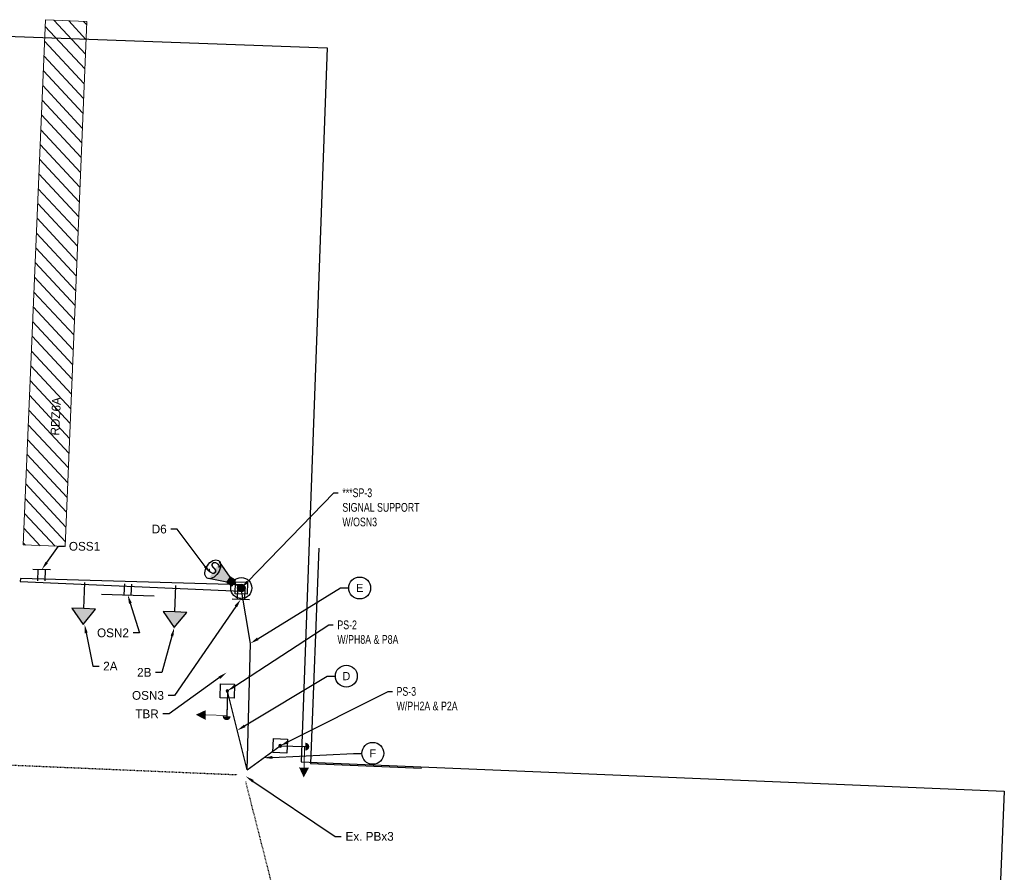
# Model space of a CAD drawing. Header units: feet. Extents: x 161116 to 161696, y 289780 to 291461.
# Tile 12 of 12: x 161477 to 161618, y 291008 to 291130. Entities that reach past the tile are written whole.
import ezdxf
from ezdxf import colors
from ezdxf.entities.mleader import LeaderData, LeaderLine
from ezdxf.enums import TextEntityAlignment as Align
from ezdxf.math import Vec2, Vec3

# ---------------------------------------------------------------- set-up
doc = ezdxf.new("R2010")
doc.units = ezdxf.units.FT
doc.header["$MEASUREMENT"] = 0
doc.linetypes.add('constlimit', pattern=[0])
doc.linetypes.add('OhDOT_USTN5', pattern=[0.11, 0.055, -0.055])
for name, color, linetype in [('PV_P_Curb', 6, 'Continuous'), ('RW_P_Const_Limits', 30, 'constlimit'), ('SG_P_Conduit', 1, 'Continuous'), ('SG_P_Detection', 24, 'Continuous'), ('SG_P_Foundation', 61, 'Continuous'), ('SG_P_Heads', 2, 'Continuous'), ('SG_P_Mast_Arm', 4, 'Continuous'), ('SG_P_Poles', 4, 'Continuous'), ('SG_P_Text', 7, 'Continuous'), ('SG_P_Text_Conduit', 7, 'Continuous'), ('SG_X_Conduit', 232, 'OhDOT_USTN5'), ('T-CONDUIT-TXT', 4, 'Continuous')]:
    doc.layers.add(name, color=color, linetype=linetype)
doc.layers.add('SG_P_DetectionZone', color=12, linetype='Continuous', lineweight=13)
doc.styles.add('Slanted-Normal', font='font31.shx', dxfattribs={"height": 0.1})
doc.styles.add('Slanted-Normal LS 0.50', font='font31.shx', dxfattribs={"height": 0.14})
doc.styles.get("Standard").update_dxf_attribs({"font": 'font31.shx'})

# ---------------------------------------------------------------- blocks, each defined once
blk = doc.blocks.new('*U1098')
at = {"layer": 'SG_P_Heads'}
h = blk.add_hatch(color=256, dxfattribs=at)
edge = h.paths.add_edge_path()
edge.add_line((3.6, 0.56), (3.6, -0.56))
edge.add_ellipse((3.6, 0), major_axis=(-0.396, 0.396), ratio=0.999919, start_angle=134.9979, end_angle=314.9975)
blk.add_line((0, 0), (3.6, 0), dxfattribs=at)
blk = doc.blocks.new('*U1097')
at = {"layer": 'SG_P_Heads', "linetype": 'Continuous', "lineweight": 13}
for p, q in [((0, 0), (3.5, 0)), ((3.5, 0), (3.5, -3))]:
    blk.add_line(p, q, dxfattribs=at)
at = {"layer": 'SG_P_Heads', "linetype": 'Continuous', "lineweight": 0, "extrusion": (0, 0, -1)}
blk.add_solid([(-4.2, -3), (-2.8, -3), (-3.5, -4.4)], dxfattribs=at)
blk = doc.blocks.new('_TagCircle')
at = {"color": 0, "linetype": 'ByBlock', "lineweight": -2, "transparency": 16777216}
blk.add_circle((0, 0), 0.125, dxfattribs=at)
at = {"layer": 'T-CONDUIT-TXT', "color": 0, "transparency": 16777216}
blk.add_attdef('TAGNUMBER', text='', height=0.09375, dxfattribs=at).set_placement((0, -0.046875), align=Align.CENTER)
blk = doc.blocks.new('*U1089')
at = {"layer": 'SG_P_Poles'}
h = blk.add_hatch(color=256, dxfattribs=at)
h.dxf.hatch_style = 1
edge = h.paths.add_edge_path()
edge.add_arc((0, 0), 0.187, -89.2764, 90.7236)
edge.add_arc((0, 0), 0.187, 90.7236, 270.7236)
at = {"layer": 'SG_P_Foundation', "flags": 128}
blk.add_lwpolyline([(1, 1), (-1, 1), (-1, -1), (1, -1)], close=True, dxfattribs=at)
at = {"layer": 'SG_P_Poles'}
blk.add_circle((0, 0), 0.187, dxfattribs=at)
blk = doc.blocks.new('*U1114')
at = {"layer": 'SG_P_DetectionZone', "transparency": 33554585}
h = blk.add_hatch(dxfattribs=at)
h.set_pattern_fill('ANSI31', color=247, scale=12)
h.set_pattern_definition([(45, (-1538177.9025, -285495.6852), (-1.0606601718, 1.0606601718), [])])
h.paths.add_polyline_path([(75.01, 2.52), (-0.02, 3), (-0.01, -3), (74.98, -3.36)])
at = {"layer": 'SG_P_DetectionZone', "flags": 128}
blk.add_lwpolyline([(-0.01, -3), (0.01, 3), (75.01, 2.52), (74.98, -3.36)], close=True, dxfattribs=at)
blk = doc.blocks.new('*U1230')
at = {"layer": 'SG_P_Heads'}
blk.add_hatch(color=256, dxfattribs=at).paths.add_polyline_path([(3.75, 0), (3.75, -1.69), (6, 0), (3.75, 1.69)])
at = {"layer": 'SG_P_Heads', "flags": 128}
blk.add_lwpolyline([(3.75, 0), (3.75, -1.69), (6, 0), (3.75, 1.69), (3.75, 0), (0, 0)], dxfattribs=at)
blk = doc.blocks.new('*U1231')
at = {"layer": 'SG_P_Heads'}
blk.add_hatch(color=256, dxfattribs=at).paths.add_polyline_path([(3.75, 0), (3.75, -1.69), (6, 0), (3.75, 1.69)])
at = {"layer": 'SG_P_Heads', "flags": 128}
blk.add_lwpolyline([(3.75, 0), (3.75, -1.69), (6, 0), (3.75, 1.69), (3.75, 0), (0, 0)], dxfattribs=at)
blk = doc.blocks.new('*U1232')
at = {"layer": 'SG_P_Detection'}
h = blk.add_hatch(color=256, dxfattribs=at)
edge = h.paths.add_edge_path()
edge.add_line((0.387, 0.12), (0.181, 0.037))
edge.add_line((0.181, 0.037), (0.181, -0.037))
edge.add_line((0.181, -0.037), (0.387, -0.12))
edge.add_ellipse((0.406, 0), major_axis=(0, -0.124), ratio=0.621318, start_angle=194.0157, end_angle=345.9652, ccw=False)
for p, q in [((0.181, 0.037), (0.387, 0.12)), ((0, 0), (0.106, 0)), ((0.181, -0.037), (0.387, -0.12))]:
    blk.add_line(p, q, dxfattribs=at)
at = {"layer": 'SG_P_Detection', "flags": 128}
blk.add_lwpolyline([(0.106, 0.037), (0.106, -0.037), (0.181, -0.037), (0.181, 0.037), (0.106, 0.037)], close=True, dxfattribs=at)
at = {"layer": 'SG_P_Detection'}
blk.add_ellipse((0.406, 0), major_axis=(0, -0.124), ratio=0.621318, dxfattribs=at)
at = {"layer": 'SG_P_Detection', "extrusion": (0, 0, -1)}
blk.add_solid([(-0.106, 0.037), (-0.106, -0.037), (-0.181, 0.037), (-0.181, -0.037)], dxfattribs=at)
at = {"layer": 'SG_P_Detection', "insert": (0.4, -0.023), "char_height": 0.14, "attachment_point": 5, "line_spacing_factor": 0.6, "style": 'Slanted-Normal LS 0.50'}
blk.add_mtext('\\FISO_FONTLEFT;S', dxfattribs=at)
blk = doc.blocks.new('*U1234')
at = {"layer": 'SG_P_Heads', "flags": 128}
for points in [[(3.75, 1.59), (-3.75, 1.59)], [(-0.5, 1.59), (-0.5, 0)], [(0.5, 1.59), (0.5, 0)]]:
    blk.add_lwpolyline(points, dxfattribs=at)
blk = doc.blocks.new('*U1235')
at = {"layer": 'SG_P_Heads', "flags": 128}
for points in [[(1.25, 1.59), (-1.25, 1.59)], [(-0.5, 0), (-0.5, 1.59)], [(0.5, 1.59), (0.5, 0)]]:
    blk.add_lwpolyline(points, dxfattribs=at)
blk = doc.blocks.new('*U1236')
at = {"layer": 'SG_P_Poles'}
h = blk.add_hatch(color=256, dxfattribs=at)
h.dxf.hatch_style = 1
edge = h.paths.add_edge_path()
edge.add_arc((0, 0), 0.583, 0, 360)
at = {"layer": 'SG_P_Foundation'}
blk.add_circle((0, 0), 1.5, dxfattribs=at)
at = {"layer": 'SG_P_Mast_Arm', "flags": 128}
blk.add_lwpolyline([(0, -0.46), (31.54, -0.36), (31.54, 0.06), (31.54, 0.06), (0, 0.46)], close=True, dxfattribs=at)
at = {"layer": 'SG_P_Poles'}
blk.add_lwpolyline([(-0.85, 0.85), (0.85, 0.85), (0.85, -0.85), (-0.85, -0.85)], close=True, dxfattribs=at)
blk.add_circle((0, 0), 0.542, dxfattribs=at)
blk = doc.blocks.new('*U1233')
at = {"layer": 'SG_P_Heads', "flags": 128}
for points in [[(1.25, 1.59), (-1.25, 1.59)], [(-0.5, 0), (-0.5, 1.59)], [(0.5, 1.59), (0.5, 0)]]:
    blk.add_lwpolyline(points, dxfattribs=at)

msp = doc.modelspace()

# ---------------------------------------------------------------- linework, layer by layer
at = {"layer": 'PV_P_Curb', "linetype": 'Continuous', "elevation": 3011.57}
msp.add_lwpolyline([(161519.92, 291054.16), (161518.73, 291023.4), (161534.57, 291022.75)], dxfattribs=at)
at = {"layer": 'RW_P_Const_Limits', "flags": 128}
msp.add_lwpolyline([(161432.18, 290770.18), (161438.65, 290948.81), (161434.81, 290952.98), (161338.52, 290956.95), (161341.61, 291031.88), (161441.53, 291027.77), (161445.18, 291128.3), (161521.1, 291125.55), (161517.41, 291023.63), (161617.73, 291019.46), (161614.66, 290945.52), (161518.74, 290949.51), (161514.59, 290945.69), (161508.12, 290767.43), (161504.64, 290671.49), (161506.56, 290669.16), (161524.3, 290668.49), (161524.24, 290666.81), (161606.29, 290663.99), (161603.65, 290587.04), (161501.7, 290590.54), (161498.11, 290491.45), (161422.16, 290494.2), (161425.78, 290594.14), (161320.85, 290597.71), (161323.43, 290673.64), (161424.55, 290670.22), (161428.69, 290674.1), (161432.17, 290770.18)], dxfattribs=at)
at = {"layer": 'SG_P_Conduit', "elevation": 2004.11, "flags": 128}
for points in [[(161509.69, 291022.5), (161510.16, 291040.55), (161508.87, 291048.46)], [(161509.69, 291022.5), (161506.88, 291033.76)], [(161509.69, 291022.5), (161514.41, 291025.93)]]:
    msp.add_lwpolyline(points, dxfattribs=at)
at = {"layer": 'SG_X_Conduit', "elevation": 2004.11, "flags": 128}
for points in [[(161431.19, 291017.02), (161450.15, 291024.3), (161508.25, 291021.82)], [(161525.62, 290957.7), (161509.5, 291020.86)]]:
    msp.add_lwpolyline(points, dxfattribs=at)

# ---------------------------------------------------------------- block references
at = {"layer": 'SG_P_Detection', "xscale": 12, "yscale": 12, "zscale": 12, "rotation": 146.7140784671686}
msp.add_blockref('*U1232', (161508.87, 291048.46, 1007.5), dxfattribs=at)
at = {"layer": 'SG_P_DetectionZone', "rotation": 87.92463453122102}
msp.add_blockref('*U1114', (161480.74, 291054.5, 2004.11), dxfattribs=at)
at = {"layer": 'SG_P_Heads'}
for name, p, rotation in [('*U1233', (161480.34, 291049.49), 358), ('*U1230', (161486.54, 291049.27), 267.8681941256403), ('*U1234', (161492.73, 291049.05, 1007.5), 177.9913017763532), ('*U1231', (161499.53, 291048.8, 1007.5), 267.8681941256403), ('*U1235', (161508.87, 291048.46, 1007.5), 177.991301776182), ('*U1097', (161506.88, 291033.76, 997.11), 268.4961246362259), ('*U1097', (161514.41, 291025.93), 358.2832810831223)]:
    msp.add_blockref(name, p, dxfattribs=dict(at, rotation=rotation))
at = {"layer": 'SG_P_Heads', "xscale": -1}
for p, rotation in [((161506.88, 291033.76, 997.11), 88.4961246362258), ((161514.41, 291025.93), 178.2832810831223)]:
    msp.add_blockref('*U1098', p, dxfattribs=dict(at, rotation=rotation))
at = {"layer": 'SG_P_Poles', "rotation": 178.1970091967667}
msp.add_blockref('*U1236', (161508.87, 291048.46, 1007.5), dxfattribs=at)
at = {"layer": 'SG_P_Poles', "xscale": -1, "rotation": 358.1531709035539}
for p in [(161506.88, 291033.76, 997.11), (161514.41, 291025.93)]:
    msp.add_blockref('*U1089', p, dxfattribs=at)

# ---------------------------------------------------------------- texts
at = {"layer": 'SG_P_DetectionZone', "style": 'Slanted-Normal'}
msp.add_text('RDZ6A', height=1.25, rotation=87.3443, dxfattribs=at).set_placement((161482.89, 291070.2, 2004.11))

# ---------------------------------------------------------------- leaders
at = {"layer": 'SG_P_Text'}
ml = msp.add_multileader_mtext('Standard', dxfattribs=at)
ml.set_content('D6', color=256, style='Slanted-Normal')
ml.set_leader_properties(color=256, linetype='ByLayer', lineweight=-1)
ml.build(insert=Vec2(0, 0))
ml.multileader.update_dxf_attribs({"dogleg_length": 0.09, "arrow_head_size": 1.25, "scale": 10})
ctx = ml.context
ctx.base_point, ctx.scale, ctx.char_height, ctx.arrow_head_size, ctx.landing_gap_size, ctx.plane_origin = Vec3(161495.52, 291056.87, 2014.5), 10, 1.25, 1.25, 0.6, Vec3(161420.94, 291091.05, 2014.5)
ctx.text_align_type = 2
notes = []
notes.append((ctx, [(1, (1, 1, 0), (161499.73, 291056.87, 2014.5), (-1, 0), 0.9, [(0, [(161504.47, 291050.55, 2014.5)], 0, [])])]))
ctx.mtext.insert, ctx.mtext.alignment, ctx.mtext.flow_direction = Vec3(161498.23, 291057.5, 2014.5), 3, 5
ml = msp.add_multileader_mtext('Standard', dxfattribs=at)
ml.set_content('OSS1', color=256, style='Slanted-Normal')
ml.set_leader_properties(color=256, linetype='ByLayer', lineweight=-1)
ml.build(insert=Vec2(0, 0))
ml.multileader.update_dxf_attribs({"dogleg_length": 0.09, "arrow_head_size": 1.25, "scale": 10})
ctx = ml.context
ctx.base_point, ctx.scale, ctx.char_height, ctx.arrow_head_size, ctx.landing_gap_size, ctx.plane_origin = Vec3(161483.67, 291054.42, 1007), 10, 1.25, 1.25, 0.6, Vec3(161395.78, 291089.92, 1007)
notes.append((ctx, [(0, (1, 1, 0), (161482.77, 291054.42, 1007), (1, 0), 0.9, [(0, [(161480.39, 291051.08, 1007)], 0, [])])]))
ctx.mtext.insert, ctx.mtext.flow_direction = Vec3(161484.27, 291055.04, 1007), 5
ml = msp.add_multileader_mtext('Standard', dxfattribs=at)
ml.set_content('OSN2', color=256, style='Slanted-Normal')
ml.set_leader_properties(color=256, linetype='ByLayer', lineweight=-1)
ml.build(insert=Vec2(0, 0))
ml.multileader.update_dxf_attribs({"dogleg_length": 0.09, "arrow_head_size": 1.25, "scale": 10})
ctx = ml.context
ctx.base_point, ctx.scale, ctx.char_height, ctx.arrow_head_size, ctx.landing_gap_size, ctx.plane_origin = Vec3(161487.7, 291042.07, 2004.11), 10, 1.25, 1.25, 0.6, Vec3(161412.73, 291086.12, 2004.11)
ctx.text_align_type = 2
notes.append((ctx, [(1, (1, 1, 0), (161494.34, 291042.07, 2004.11), (-1, 0), 0.9, [(0, [(161492.67, 291047.48, 2004.11)], 0, [])])]))
ctx.mtext.insert, ctx.mtext.alignment, ctx.mtext.flow_direction = Vec3(161492.84, 291042.69, 2004.11), 3, 5
ml = msp.add_multileader_mtext('Standard', dxfattribs=at)
ml.set_content('OSN3', color=256, style='Slanted-Normal')
ml.set_leader_properties(color=256, linetype='ByLayer', lineweight=-1)
ml.build(insert=Vec2(0, 0))
ml.multileader.update_dxf_attribs({"dogleg_length": 0.09, "arrow_head_size": 1.25, "scale": 10})
ctx = ml.context
ctx.base_point, ctx.scale, ctx.char_height, ctx.arrow_head_size, ctx.landing_gap_size, ctx.plane_origin = Vec3(161492.67, 291033.13, 2014.5), 10, 1.25, 1.25, 0.6, Vec3(161424.21, 291085.71, 2014.5)
ctx.text_align_type = 2
notes.append((ctx, [(1, (1, 1, 0), (161499.33, 291033.13, 2014.5), (-1, 0), 0.9, [(0, [(161508.81, 291046.87, 2014.5)], 0, [])])]))
ctx.mtext.insert, ctx.mtext.alignment, ctx.mtext.flow_direction = Vec3(161497.83, 291033.76, 2014.5), 3, 5
ml = msp.add_multileader_mtext('Standard', dxfattribs=at)
ml.set_content('2A', color=256, style='Slanted-Normal')
ml.set_leader_properties(color=256, linetype='ByLayer', lineweight=-1)
ml.build(insert=Vec2(0, 0))
ml.multileader.update_dxf_attribs({"dogleg_length": 0.09, "arrow_head_size": 1.25, "scale": 10})
ctx = ml.context
ctx.base_point, ctx.scale, ctx.char_height, ctx.arrow_head_size, ctx.landing_gap_size, ctx.plane_origin = Vec3(161488.57, 291037.31, 2004.11), 10, 1.25, 1.25, 0.6, Vec3(161401.88, 291082.28, 2004.11)
notes.append((ctx, [(0, (1, 1, 0), (161487.67, 291037.31, 2004.11), (1, 0), 0.9, [(0, [(161486.51, 291043.27, 2004.11)], 0, [])])]))
ctx.mtext.insert, ctx.mtext.flow_direction = Vec3(161489.17, 291037.94, 2004.11), 5
ml = msp.add_multileader_mtext('Standard', dxfattribs=at)
ml.set_content('2B', color=256, style='Slanted-Normal')
ml.set_leader_properties(color=256, linetype='ByLayer', lineweight=-1)
ml.build(insert=Vec2(0, 0))
ml.multileader.update_dxf_attribs({"dogleg_length": 0.09, "arrow_head_size": 1.25, "scale": 10})
ctx = ml.context
ctx.base_point, ctx.scale, ctx.char_height, ctx.arrow_head_size, ctx.landing_gap_size, ctx.plane_origin = Vec3(161493.42, 291036.42, 2004.11), 10, 1.25, 1.25, 0.6, Vec3(161418.87, 291081.65, 2004.11)
ctx.text_align_type = 2
notes.append((ctx, [(1, (1, 1, 0), (161497.55, 291036.42, 2004.11), (-1, 0), 0.9, [(0, [(161499.31, 291042.8, 2004.11)], 0, [])])]))
ctx.mtext.insert, ctx.mtext.alignment, ctx.mtext.flow_direction = Vec3(161496.05, 291037.05, 2004.11), 3, 5
ml = msp.add_multileader_mtext('Standard', dxfattribs=at)
ml.set_content('Ex. PBx3', color=256, style='Slanted-Normal')
ml.set_leader_properties(color=256, linetype='ByLayer', lineweight=-1)
ml.build(insert=Vec2(0, 0))
ml.multileader.update_dxf_attribs({"dogleg_length": 0.09, "arrow_head_size": 1.25, "scale": 10})
ctx = ml.context
ctx.base_point, ctx.scale, ctx.char_height, ctx.arrow_head_size, ctx.landing_gap_size, ctx.plane_origin = Vec3(161523.14, 291013.01, 2004.11), 10, 1.25, 1.25, 0.6, Vec3(161377.39, 291042.73, 2004.11)
notes.append((ctx, [(0, (1, 1, 0), (161522.24, 291013.01, 2004.11), (1, 0), 0.9, [(0, [(161509.5, 291021.59, 2004.11)], 0, [])])]))
ctx.mtext.insert, ctx.mtext.flow_direction = Vec3(161523.74, 291013.64, 2004.11), 5
at = {"layer": 'SG_P_Text_Conduit'}
ml = msp.add_multileader_block('Standard', dxfattribs=at)
ml.set_content('_TagCircle', color=256, scale=12.5)
ml.set_attribute('TAGNUMBER', 'E', width=0)
ml.set_leader_properties(color=256, linetype='ByLayer', lineweight=-1)
ml.build(insert=Vec2(0, 0))
ml.multileader.update_dxf_attribs({"has_text_frame": 1, "dogleg_length": 0.12, "arrow_head_size": 1.25, "scale": 10})
ctx = ml.context
ctx.base_point, ctx.scale, ctx.char_height, ctx.arrow_head_size, ctx.landing_gap_size, ctx.plane_origin = Vec3(161524.2, 291048.47, 2004.11), 10, 1.25, 1.25, 1.25, Vec3(161337.44, 290994.38, 2004.11)
notes.append((ctx, [(1, (1, 1, 0), (161523, 291048.47, 2004.11), (1, 0), 1.2, [(0, [(161510.16, 291040.55, 2004.11)], 0, [])])]))
ctx.block.insert = Vec3(161525.76, 291048.47, 2004.11)
ml = msp.add_multileader_block('Standard', dxfattribs=at)
ml.set_content('_TagCircle', color=256, scale=12.5)
ml.set_attribute('TAGNUMBER', 'D', width=0)
ml.set_leader_properties(color=256, linetype='ByLayer', lineweight=-1)
ml.build(insert=Vec2(0, 0))
ml.multileader.update_dxf_attribs({"has_text_frame": 1, "dogleg_length": 0.12, "arrow_head_size": 1.25, "scale": 10})
ctx = ml.context
ctx.base_point, ctx.scale, ctx.char_height, ctx.arrow_head_size, ctx.landing_gap_size, ctx.plane_origin = Vec3(161522.3, 291035.89, 2004.11), 10, 1.25, 1.25, 1.25, Vec3(161338.93, 290989.69, 2004.11)
notes.append((ctx, [(1, (1, 1, 0), (161521.1, 291035.89, 2004.11), (1, 0), 1.2, [(0, [(161508.28, 291028.13, 2004.11)], 0, [])])]))
ctx.block.insert = Vec3(161523.86, 291035.89, 2004.11)
ml = msp.add_multileader_mtext('Standard', dxfattribs=at)
ml.set_content('TBR', color=256, style='Slanted-Normal')
ml.set_leader_properties(color=256, linetype='ByLayer', lineweight=-1)
ml.build(insert=Vec2(0, 0))
ml.multileader.update_dxf_attribs({"dogleg_length": 0.09, "arrow_head_size": 1.25, "scale": 10})
ctx = ml.context
ctx.base_point, ctx.scale, ctx.char_height, ctx.arrow_head_size, ctx.landing_gap_size, ctx.plane_origin = Vec3(161493.17, 291030.5, 1006.23), 10, 1.25, 1.25, 0.6, Vec3(161427.66, 291072.67, 1006.23)
ctx.text_align_type = 2
notes.append((ctx, [(1, (1, 1, 0), (161498.59, 291030.5, 1006.23), (-1, 0), 0.9, [(0, [(161506.76, 291036.4, 1006.23)], 0, [])])]))
ctx.mtext.insert, ctx.mtext.alignment, ctx.mtext.flow_direction = Vec3(161497.09, 291031.13, 1006.23), 3, 5
ml = msp.add_multileader_block('Standard', dxfattribs=at)
ml.set_content('_TagCircle', color=256, scale=12.5)
ml.set_attribute('TAGNUMBER', 'F', width=0)
ml.set_leader_properties(color=256, linetype='ByLayer', lineweight=-1)
ml.build(insert=Vec2(0, 0))
ml.multileader.update_dxf_attribs({"has_text_frame": 1, "dogleg_length": 0.12, "arrow_head_size": 1.25, "scale": 10})
ctx = ml.context
ctx.base_point, ctx.scale, ctx.char_height, ctx.arrow_head_size, ctx.landing_gap_size, ctx.plane_origin = Vec3(161526.07, 291024.86, 2004.11), 10, 1.25, 1.25, 1.25, Vec3(161342, 290981.29, 2004.11)
notes.append((ctx, [(1, (1, 1, 0), (161524.87, 291024.86, 2004.11), (1, 0), 1.2, [(0, [(161512.05, 291024.22, 2004.11)], 0, [])])]))
ctx.block.insert = Vec3(161527.63, 291024.86, 2004.11)
for ctx, leaders in notes:
    for number, flags, end, landing, length, lines in leaders:
        leader = LeaderData()
        leader.index, (leader.has_last_leader_line, leader.has_dogleg_vector, leader.attachment_direction) = number, flags
        leader.last_leader_point, leader.dogleg_vector, leader.dogleg_length = Vec3(end), Vec3(landing), length
        for number, points, colour, breaks in lines:
            line = LeaderLine()
            line.index, line.vertices, line.color, line.breaks = number, Vec3.list(points), colors.encode_raw_color(colour), breaks
            leader.lines.append(line)
        ctx.leaders.append(leader)

# ---------------------------------------------------------------- next in the draw order: leaders
at = {"layer": 'SG_P_Text'}
ml = msp.add_multileader_mtext('Standard', dxfattribs=at)
ml.set_content('{\\W0.75;***SP-3\\P\\pxql;SIGNAL SUPPORT\\PW/OSN3}', color=256, style='Slanted-Normal')
ml.set_leader_properties(color=256, linetype='ByLayer', lineweight=-1)
ml.build(insert=Vec2(0, 0))
ml.multileader.update_dxf_attribs({"has_text_frame": 1, "dogleg_length": 0.06, "arrow_head_size": 1.25, "scale": 10})
ctx = ml.context
ctx.base_point, ctx.scale, ctx.char_height, ctx.arrow_head_size, ctx.landing_gap_size, ctx.plane_origin = Vec3(161522.69, 291062.05, 2014.5), 10, 1.25, 1.25, 0.6, Vec3(161428.55, 291077.34, 2014.5)
notes = []
notes.append((ctx, [(0, (1, 1, 0), (161522.09, 291062.05, 2014.5), (1, 0), 0.6, [(0, [(161508.87, 291048.46, 2014.5)], 0, [])])]))
ctx.mtext.insert, ctx.mtext.flow_direction = Vec3(161523.29, 291062.68, 2014.5), 5
ctx.mtext.has_bg_fill, ctx.mtext.bg_color, ctx.mtext.bg_scale_factor, ctx.mtext.bg_transparency, ctx.mtext.use_window_bg_color = 1, -1027028792, 1.5, 0, 1
ml = msp.add_multileader_mtext('Standard', dxfattribs=at)
ml.set_content('{\\W0.75;PS-3\\P\\pq*;W/PH2A & P2A}', color=256, style='Slanted-Normal')
ml.set_leader_properties(color=256, linetype='ByLayer', lineweight=-1)
ml.build(insert=Vec2(0, 0))
ml.multileader.update_dxf_attribs({"has_text_frame": 1, "dogleg_length": 0.06, "arrow_head_size": 1.25, "scale": 10})
ctx = ml.context
ctx.base_point, ctx.scale, ctx.char_height, ctx.arrow_head_size, ctx.landing_gap_size, ctx.plane_origin = Vec3(161530.42, 291033.7, 2004.11), 10, 1.25, 1.25, 0.6, Vec3(161437.62, 291057.37, 2004.11)
notes.append((ctx, [(0, (1, 1, 0), (161529.82, 291033.7, 2004.11), (1, 0), 0.6, [(0, [(161514.41, 291025.93, 2004.11)], 0, [])])]))
ctx.mtext.insert, ctx.mtext.flow_direction = Vec3(161531.02, 291034.33, 2004.11), 5
ctx.mtext.has_bg_fill, ctx.mtext.bg_color, ctx.mtext.bg_scale_factor, ctx.mtext.bg_transparency, ctx.mtext.use_window_bg_color = 1, -1027028792, 1.5, 0, 1
for ctx, leaders in notes:
    for number, flags, end, landing, length, lines in leaders:
        leader = LeaderData()
        leader.index, (leader.has_last_leader_line, leader.has_dogleg_vector, leader.attachment_direction) = number, flags
        leader.last_leader_point, leader.dogleg_vector, leader.dogleg_length = Vec3(end), Vec3(landing), length
        for number, points, colour, breaks in lines:
            line = LeaderLine()
            line.index, line.vertices, line.color, line.breaks = number, Vec3.list(points), colors.encode_raw_color(colour), breaks
            leader.lines.append(line)
        ctx.leaders.append(leader)

# ---------------------------------------------------------------- next in the draw order: leaders
ml = msp.add_multileader_mtext('Standard', dxfattribs=at)
ml.set_content('{\\W0.75;PS-2\\P\\pxql;W/PH8A & P8A}', color=256, style='Slanted-Normal')
ml.set_leader_properties(color=256, linetype='ByLayer', lineweight=-1)
ml.build(insert=Vec2(0, 0))
ml.multileader.update_dxf_attribs({"has_text_frame": 1, "dogleg_length": 0.06, "arrow_head_size": 1.25, "scale": 10})
ctx = ml.context
ctx.base_point, ctx.scale, ctx.char_height, ctx.arrow_head_size, ctx.landing_gap_size, ctx.plane_origin = Vec3(161521.98, 291043.21, 997.11), 10, 1.25, 1.25, 0.6, Vec3(161428.71, 291070.59, 997.11)
notes = []
notes.append((ctx, [(0, (1, 1, 0), (161521.38, 291043.21, 997.11), (1, 0), 0.6, [(0, [(161506.88, 291033.76, 997.11)], 0, [])])]))
ctx.mtext.insert, ctx.mtext.flow_direction = Vec3(161522.58, 291043.83, 997.11), 5
ctx.mtext.has_bg_fill, ctx.mtext.bg_color, ctx.mtext.bg_scale_factor, ctx.mtext.bg_transparency, ctx.mtext.use_window_bg_color = 1, -1027028792, 1.5, 0, 1
for ctx, leaders in notes:
    for number, flags, end, landing, length, lines in leaders:
        leader = LeaderData()
        leader.index, (leader.has_last_leader_line, leader.has_dogleg_vector, leader.attachment_direction) = number, flags
        leader.last_leader_point, leader.dogleg_vector, leader.dogleg_length = Vec3(end), Vec3(landing), length
        for number, points, colour, breaks in lines:
            line = LeaderLine()
            line.index, line.vertices, line.color, line.breaks = number, Vec3.list(points), colors.encode_raw_color(colour), breaks
            leader.lines.append(line)
        ctx.leaders.append(leader)

doc.saveas('drawing.dxf')
